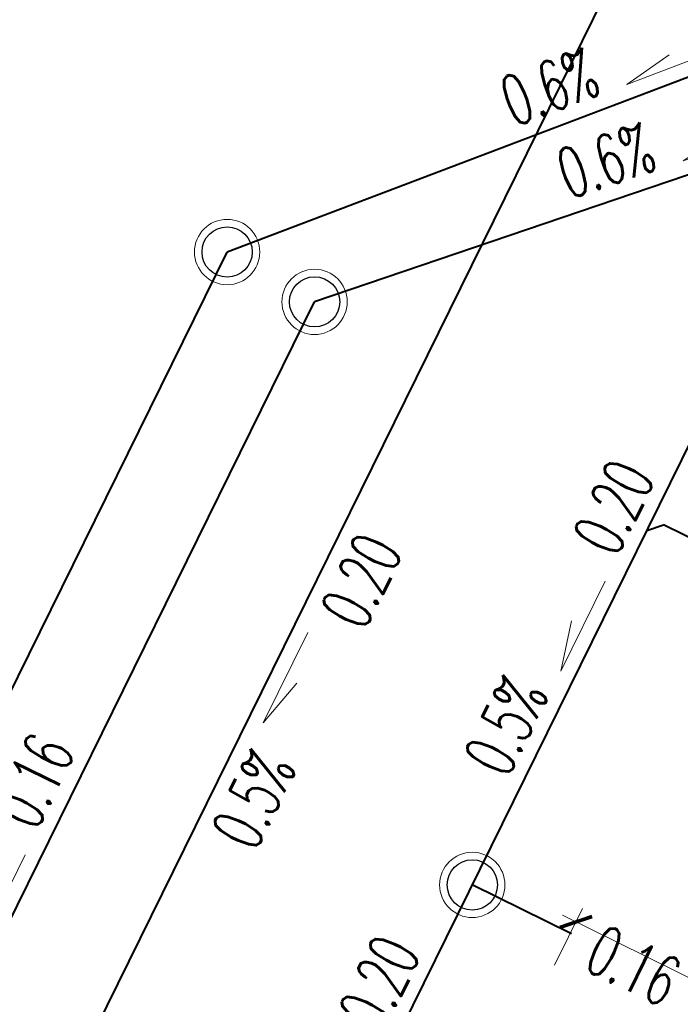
# Model space of a CAD drawing. Header units: metres. Extents: x 7506071 to 7508568, y 5798919 to 5800648.
# Tile 64 of 96: x 7507448 to 7507461, y 5799538 to 5799558. Entities that reach past the tile are written whole.
import ezdxf
from ezdxf.enums import TextEntityAlignment as Align

# ---------------------------------------------------------------- set-up
doc = ezdxf.new("R2010")
doc.units = ezdxf.units.M
doc.layers.get('0').update_dxf_attribs({"color": 250, "lineweight": 9})
doc.layers.get('Defpoints').update_dxf_attribs({"color": 254, "lineweight": 0})
for name, color, linetype, lineweight in [('IS-KD-brudna', 94, 'Continuous', 40), ('IS-KD-czysta', 92, 'Continuous', 40), ('IS-KD-czysta-studnie', 92, 'Continuous', 30), ('IS-KD-opis', 98, 'Continuous', 20), ('IS-KS', 34, 'Continuous', 40), ('IS-KS-opis', 38, 'Continuous', 20), ('IS-KS-studnie', 34, 'Continuous', 30), ('IS-KT', 212, 'Continuous', 40), ('IS-KT-opis', 218, 'Continuous', 20), ('IS-KT-studnie', 212, 'Continuous', 30), ('IS-xref', 250, 'Continuous', 9), ('x_Marki_$0$1135_siatka_kwadratow_znak_wewn', 7, 'Continuous', 13), ('x_Marki_$0$krawężnik zew', 250, 'Continuous', 30)]:
    doc.layers.add(name, color=color, linetype=linetype, lineweight=lineweight)
doc.layers.add('IS-viewport', color=254, linetype='Continuous', lineweight=0, plot=False)
doc.layers.add('x_Marki_$0$xref', color=7, linetype='Continuous')
doc.styles.add('IS-0.6', font='simplex.shx', dxfattribs={"width": 0.6})
doc.styles.add('x_Marki_$0$ARIAL_CE', font='arial.ttf', dxfattribs={"width": 0.8})
doc.styles.add('x_Marki_$0$styl1', font='arial.ttf')
doc.dimstyles.new('x_Marki_$0$AGP-1 PZT', dxfattribs={"dimscale": 3, "dimtxt": 0.35, "dimasz": 0.16, "dimexe": 0.1, "dimexo": 0.3, "dimgap": 0.02, "dimtad": 1, "dimdec": 1, "dimtxsty": 'x_Marki_$0$ARIAL_CE', "dimblk": 'x_Marki_$0$_ArchTick', "dimcen": 0.5, "dimdle": 0.1, "dimclrd": 256, "dimclre": 256, "dimclrt": 256, "dimadec": 0, "dimazin": 2, "dimtfac": 1, "dimtdec": 0, "dimtofl": 0, "dimtmove": 1, "dimatfit": 3, "dimldrblk": 'x_Marki_$0$_OBLIQUE', "dimfxl": 0.6, "dimtvp": 0.5, "dimtolj": 1, "dimtzin": 0, "dimlwd": 0, "dimlwe": 0, "dimarcsym": 0})

# ---------------------------------------------------------------- blocks, each defined once
blk = doc.blocks.new('x_Marki_$0$_ArchTick')
at = {"color": 0, "linetype": 'ByBlock', "const_width": 0.15}
blk.add_lwpolyline([(-0.5, -0.5), (0.5, 0.5)], dxfattribs=at)
blk = doc.blocks.new('*D384')
at = {"layer": 'Defpoints', "color": 0, "transparency": 16777216}
for p in [(7507458.065497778, 5799537.86916795, -2.971340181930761e-06), (7507476.932287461, 5799530.625641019), (7507476.107288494, 5799528.95574791, -2.971340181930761e-06)]:
    blk.add_point(p, dxfattribs=at)
at = {"layer": 'x_Marki_$0$1135_siatka_kwadratow_znak_wewn', "lineweight": 0, "transparency": 16777216}
for p, q in [((7507458.464140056, 5799538.67606592), (7507459.023377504, 5799539.808027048)), ((7507458.621530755, 5799539.671941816), (7507477.201253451, 5799530.492760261)), ((7507476.505930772, 5799529.762645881), (7507477.065168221, 5799530.89460701))]:
    blk.add_line(p, q, dxfattribs=at)
at = {"layer": 'x_Marki_$0$1135_siatka_kwadratow_znak_wewn', "lineweight": 0, "transparency": 16777216, "xscale": 0.48, "yscale": 0.48, "zscale": 0.48}
for p, rotation in [((7507458.890496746, 5799539.539061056), 153.7086486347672), ((7507476.932287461, 5799530.625641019), 333.7086486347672)]:
    blk.add_blockref('x_Marki_$0$_ArchTick', p, dxfattribs=dict(at, rotation=rotation))
at = {"layer": 'x_Marki_$0$1135_siatka_kwadratow_znak_wewn', "transparency": 16777216, "insert": (7507467.687629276, 5799535.857780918), "char_height": 1.05, "attachment_point": 5, "rotation": 333.7086486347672, "style": 'x_Marki_$0$ARIAL_CE'}
blk.add_mtext('\\A1;20.12', dxfattribs=at)
blk = doc.blocks.new('x_Marki_$0$_OBLIQUE')
at = {"color": 0, "linetype": 'ByBlock'}
blk.add_line((-0.5, -0.5), (0.5, 0.5), dxfattribs=at)
blk = doc.blocks.new('*U54')
at = {"color": 0, "linetype": 'Continuous', "lineweight": -2}
blk.add_lwpolyline([(0.7109458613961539, 0.7645626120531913), (-0.1726817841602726, -1.029650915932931), (0.4934087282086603, -0.2429976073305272)], dxfattribs=at)
at = {"layer": 'IS-viewport'}
blk.add_line((-0.4418138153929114, -0.8971067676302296), (0.4418138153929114, 0.8971067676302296), dxfattribs=at)
at = {"color": 0, "linetype": 'Continuous', "lineweight": -2, "style": 'IS-0.6', "width": 0.6}
blk.add_attdef('OPIS-P', (1.65808206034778, 0.8554571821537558), '', height=0.9999999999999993, rotation=63.78033233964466, dxfattribs=at)
blk.add_attdef('OPIS-POD', text='', height=0.9999999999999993, rotation=63.78033233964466, dxfattribs=at).set_placement((-1.337116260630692, 0.6585129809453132), align=Align.TOP_CENTER)
blk.add_attdef('OPIS-L', text='', height=0.9999999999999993, rotation=63.78033233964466, dxfattribs=at).set_placement((0.3326405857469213, -1.835863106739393), align=Align.RIGHT)
blk = doc.blocks.new('*U53')
at = {"color": 0, "linetype": 'Continuous', "lineweight": -2}
blk.add_lwpolyline([(0.1726817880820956, 1.029650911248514), (-0.7109458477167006, -0.7645626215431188), (-0.4934087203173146, 0.242997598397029)], dxfattribs=at)
at = {"layer": 'IS-viewport'}
blk.add_line((-0.4418138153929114, -0.8971067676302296), (0.4418138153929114, 0.8971067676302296), dxfattribs=at)
at = {"color": 0, "linetype": 'Continuous', "lineweight": -2, "style": 'IS-0.6', "width": 0.6}
blk.add_attdef('OPIS-P', (0.3935886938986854, 1.478204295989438), '', height=0.9999999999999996, rotation=63.78033287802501, dxfattribs=at)
blk.add_attdef('OPIS-POD', text='', height=0.9999999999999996, rotation=63.78033287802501, dxfattribs=at).set_placement((0.2691320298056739, -0.1325441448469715), align=Align.TOP_CENTER)
blk.add_attdef('OPIS-L', text='', height=0.9999999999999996, rotation=63.78033287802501, dxfattribs=at).set_placement((-0.9318527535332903, -1.213116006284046), align=Align.RIGHT)
blk = doc.blocks.new('*U69')
at = {"color": 0, "linetype": 'Continuous', "lineweight": -2}
blk.add_lwpolyline([(0.828511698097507, 0.6352703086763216), (-1.041383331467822, -0.07430180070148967), (-0.1951323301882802, 0.5142211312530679)], dxfattribs=at)
at = {"layer": 'IS-viewport'}
blk.add_line((-0.9349475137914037, -0.3547860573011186), (0.9349475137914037, 0.3547860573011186), dxfattribs=at)
at = {"color": 0, "linetype": 'Continuous', "lineweight": -2, "style": 'IS-0.6', "width": 0.6}
blk.add_attdef('OPIS-P', (1.295985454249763, 0.8126633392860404), '', height=0.9999999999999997, rotation=20.78033285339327, dxfattribs=at)
blk.add_attdef('OPIS-L', text='', height=0.9999999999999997, rotation=20.78033285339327, dxfattribs=at).set_placement((-1.508857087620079, -0.2516948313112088), align=Align.RIGHT)
blk.add_attdef('OPIS-POD', text='', height=0.9999999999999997, rotation=20.78033285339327, dxfattribs=at).set_placement((0.1064358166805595, -0.2804842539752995), align=Align.TOP_CENTER)
blk = doc.blocks.new('*U70')
at = {"color": 0, "linetype": 'Continuous', "lineweight": -2}
blk.add_lwpolyline([(0.850177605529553, 0.6059686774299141), (-1.043342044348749, -0.0379127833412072), (-0.1770674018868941, 0.5207179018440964)], dxfattribs=at)
at = {"layer": 'IS-viewport'}
blk.add_line((-0.9467598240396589, -0.3219407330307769), (0.9467598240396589, 0.3219407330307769), dxfattribs=at)
at = {"color": 0, "linetype": 'Continuous', "lineweight": -2, "style": 'IS-0.6', "width": 0.6}
blk.add_attdef('OPIS-P', (1.323557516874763, 0.7669390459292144), '', height=0.9999999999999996, rotation=18.78033282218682, dxfattribs=at)
blk.add_attdef('OPIS-L', text='', height=0.9999999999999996, rotation=18.78033282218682, dxfattribs=at).set_placement((-1.51672195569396, -0.1988831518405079), align=Align.RIGHT)
blk.add_attdef('OPIS-POD', text='', height=0.9999999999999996, rotation=18.78033282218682, dxfattribs=at).set_placement((0.09658221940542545, -0.2840279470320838), align=Align.TOP_CENTER)
blk = doc.blocks.new('*U71')
at = {"color": 0, "linetype": 'Continuous', "lineweight": -2}
blk.add_lwpolyline([(0.1726817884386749, 1.029650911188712), (-0.710945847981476, -0.7645626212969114), (-0.4934087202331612, 0.2429975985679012)], dxfattribs=at)
at = {"layer": 'IS-viewport'}
blk.add_line((-0.4418138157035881, -0.8971067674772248), (0.4418138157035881, 0.8971067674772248), dxfattribs=at)
at = {"color": 0, "linetype": 'Continuous', "lineweight": -2, "style": 'IS-0.6', "width": 0.6}
blk.add_attdef('OPIS-P', (0.3935886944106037, 1.478204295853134), '', height=0.9999999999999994, rotation=63.78033285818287, dxfattribs=at)
blk.add_attdef('OPIS-POD', text='', height=0.9999999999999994, rotation=63.78033285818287, dxfattribs=at).set_placement((0.2691320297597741, -0.1325441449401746), align=Align.TOP_CENTER)
blk.add_attdef('OPIS-L', text='', height=0.9999999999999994, rotation=63.78033285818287, dxfattribs=at).set_placement((-0.9318527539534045, -1.213116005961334), align=Align.RIGHT)
blk = doc.blocks.new('x_Marki_')
at = {"style": 'x_Marki_$0$styl1'}
for height, rotation, p in [(1.0125, 61.53322234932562, (7507450.830208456, 5799547.076313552, -0.004355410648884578)), (1.0125, 61.53322234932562, (7507449.723674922, 5799544.83453222, -0.004355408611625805)), (1.0125, 61.53322234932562, (7507448.617141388, 5799542.592750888, -0.004355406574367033)), (1.0125, 61.53322234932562, (7507447.510607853, 5799540.350969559, -0.004355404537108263)), (1.0125, 61.53322234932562, (7507446.471848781, 5799538.241590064, -0.004355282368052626)), (1.0125, 61.53322234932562, (7507445.302164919, 5799535.870382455, -0.004355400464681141)), (1.0125, 61.53322234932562, (7507444.194103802, 5799533.624097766, -0.004355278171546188)), (1.0125, 61.53322234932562, (7507462.180078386, 5799529.34400257, -0.004355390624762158)), (1.0125, 61.53322234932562, (7507436.799240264, 5799518.646120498, -0.004355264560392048)), (1.0125, 61.53322234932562, (7507435.6910573, 5799516.405154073, -0.004355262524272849)), (1.012939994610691, 90, (7506079.935672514, 5799481.967823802, -7.02745037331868e-05)), (1.0125, 87.82457368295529, (7506078.009077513, 5799478.198186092, -6.072090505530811e-05))]:
    blk.add_attdef('P', text='', height=height, rotation=rotation, dxfattribs=at).set_placement(p, align=Align.CENTER)
at = {"color": 7, "style": 'x_Marki_$0$styl1'}
for p in [(7507471.7228108, 5799543.48169142, -0.009705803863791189), (7506079.346841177, 5799529.27373492, -0.009704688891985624), (7506079.346841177, 5799525.867556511, -0.009704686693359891)]:
    blk.add_attdef('I', text='', height=1.0125, rotation=359.6814222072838, dxfattribs=at).set_placement(p, align=Align.CENTER)
at = {"layer": 'x_Marki_$0$1135_siatka_kwadratow_znak_wewn', "color": 33, "true_color": 0xd4a371}
dim = blk.add_linear_dim(base=(7507476.932287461, 5799530.625641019), p1=(7507458.065497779, 5799537.869167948, -2.971340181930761e-06), p2=(7507476.107288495, 5799528.955747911, -2.971340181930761e-06), angle=333.70864863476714, text='20.12', dimstyle='x_Marki_$0$AGP-1 PZT', override={"dimblk": 'x_Marki_$0$_ArchTick'}, dxfattribs=at)
dim.commit()
dim.dimension.update_dxf_attribs({"geometry": '*D384', "text_midpoint": (7507467.423594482, 5799535.323344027), "dimtype": 161})

msp = doc.modelspace()

# ---------------------------------------------------------------- block references
at = {"layer": 'IS-xref'}
msp.add_blockref('x_Marki_', (0, 0), dxfattribs=at)

# ---------------------------------------------------------------- next in the draw order: linework, layer by layer
at = {"layer": 'IS-KD-brudna'}
msp.add_line((7507434.518210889, 5799507.334628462), (7507461.492263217, 5799562.105674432), dxfattribs=at)
at = {"layer": 'IS-KD-czysta', "ltscale": 2}
for p, q in [((7507452.283050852, 5799531.051896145), (7507463.208288, 5799553.235684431)), ((7507460.301153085, 5799547.332721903), (7507460.63588323, 5799547.446545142)), ((7507462.385241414, 5799546.585008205), (7507460.63588323, 5799547.446545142)), ((7507458.799922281, 5799539.304986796), (7507456.826287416, 5799540.276977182))]:
    msp.add_line(p, q, dxfattribs=at)
at = {"layer": 'IS-KD-czysta-studnie', "lineweight": 9}
msp.add_circle((7507456.826287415, 5799540.276977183), 0.6499999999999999, dxfattribs=at)
at = {"layer": 'IS-KD-czysta-studnie'}
msp.add_circle((7507456.826287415, 5799540.276977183), 0.4999999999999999, dxfattribs=at)
at = {"layer": 'IS-KS'}
for p in [(7507468.949561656, 5799557.078239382), (7507443.108668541, 5799530.408565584)]:
    msp.add_line(p, (7507453.687192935, 5799551.88835063), dxfattribs=at)
at = {"layer": 'IS-KS-studnie', "lineweight": 9}
msp.add_circle((7507453.687192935, 5799551.88835063), 0.6499999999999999, dxfattribs=at)
at = {"layer": 'IS-KS-studnie'}
msp.add_circle((7507453.687192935, 5799551.88835063), 0.4999999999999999, dxfattribs=at)
at = {"layer": 'IS-KT'}
for p in [(7507468.281315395, 5799559.07938406), (7507438.928660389, 5799526.447816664)]:
    msp.add_line(p, (7507451.946580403, 5799552.880815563), dxfattribs=at)
at = {"layer": 'IS-KT-studnie', "lineweight": 9}
msp.add_circle((7507451.946580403, 5799552.880815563), 0.6499999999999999, dxfattribs=at)
at = {"layer": 'IS-KT-studnie'}
msp.add_circle((7507451.946580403, 5799552.880815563), 0.4999999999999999, dxfattribs=at)

# ---------------------------------------------------------------- next in the draw order: block references
at = {"layer": 'IS-KD-opis'}
ref = msp.add_blockref('*U53', (7507459.297861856, 5799545.29553041), dxfattribs=at)
ref.add_attrib('OPIS-P', '0.20', (7507459.691450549, 5799546.773734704), dxfattribs={"layer": '0', "color": 0, "linetype": 'Continuous', "lineweight": -2, "height": 0.9999999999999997, "rotation": 63.78033292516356, "style": 'IS-0.6', "width": 0.5999999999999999})
ref.add_attrib('OPIS-L', '0.5%', dxfattribs={"layer": '0', "color": 0, "linetype": 'Continuous', "lineweight": -2, "height": 0.9999999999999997, "rotation": 63.78033292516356, "style": 'IS-0.6', "width": 0.5999999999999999}).set_placement((7507458.366009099, 5799544.082414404), align=Align.RIGHT)
ref = msp.add_blockref('*U54', (7507452.839399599, 5799544.535960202), dxfattribs=at)
ref.add_attrib('OPIS-P', '0.20', (7507454.668359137, 5799545.307262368), dxfattribs={"layer": '0', "color": 0, "linetype": 'Continuous', "lineweight": -2, "height": 0.9999999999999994, "rotation": 63.78033228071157, "style": 'IS-0.6', "width": 0.5999999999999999})
ref.add_attrib('OPIS-L', '0.5%', dxfattribs={"layer": '0', "color": 0, "linetype": 'Continuous', "lineweight": -2, "height": 0.9999999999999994, "rotation": 63.78033228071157, "style": 'IS-0.6', "width": 0.5999999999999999}).set_placement((7507453.342917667, 5799542.61594208), align=Align.RIGHT)
ref = msp.add_blockref('*U53', (7507454.632842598, 5799535.823168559), dxfattribs=at)
ref.add_attrib('OPIS-P', '0.20', (7507455.026431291, 5799537.301372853), dxfattribs={"layer": '0', "color": 0, "linetype": 'Continuous', "lineweight": -2, "height": 0.9999999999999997, "rotation": 63.78033292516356, "style": 'IS-0.6', "width": 0.5999999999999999})
ref.add_attrib('OPIS-L', '0.5%', dxfattribs={"layer": '0', "color": 0, "linetype": 'Continuous', "lineweight": -2, "height": 0.9999999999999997, "rotation": 63.78033292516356, "style": 'IS-0.6', "width": 0.5999999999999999}).set_placement((7507453.700989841, 5799534.610052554), align=Align.RIGHT)
at = {"layer": 'IS-KS-opis'}
ref = msp.add_blockref('*U70', (7507462.067098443, 5799554.737893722), dxfattribs=at)
ref.add_attrib('OPIS-P', '0.16', (7507463.390655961, 5799555.504832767), dxfattribs={"layer": '0', "color": 0, "linetype": 'Continuous', "lineweight": -2, "height": 0.9999999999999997, "rotation": 18.78033294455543, "style": 'IS-0.6', "width": 0.5999999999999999})
ref.add_attrib('OPIS-L', '0.6%', dxfattribs={"layer": '0', "color": 0, "linetype": 'Continuous', "lineweight": -2, "height": 0.9999999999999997, "rotation": 18.78033294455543, "style": 'IS-0.6', "width": 0.5999999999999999}).set_placement((7507460.550376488, 5799554.539010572), align=Align.RIGHT)
ref = msp.add_blockref('*U71', (7507447.756090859, 5799539.845196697), dxfattribs=at)
ref.add_attrib('OPIS-P', '0.16', (7507448.149679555, 5799541.323400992), dxfattribs={"layer": '0', "color": 0, "linetype": 'Continuous', "lineweight": -2, "height": 0.9999999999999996, "rotation": 63.78033298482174, "style": 'IS-0.6', "width": 0.5999999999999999})
ref.add_attrib('OPIS-L', '0.6%', dxfattribs={"layer": '0', "color": 0, "linetype": 'Continuous', "lineweight": -2, "height": 0.9999999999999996, "rotation": 63.78033298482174, "style": 'IS-0.6', "width": 0.5999999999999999}).set_placement((7507446.824238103, 5799538.632080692), align=Align.RIGHT)
at = {"layer": 'IS-KT-opis'}
ref = msp.add_blockref('*U69', (7507460.94140537, 5799556.294096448), dxfattribs=at)
ref.add_attrib('OPIS-P', '0.16', (7507462.237390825, 5799557.106759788), dxfattribs={"layer": '0', "color": 0, "linetype": 'Continuous', "lineweight": -2, "height": 0.9999999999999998, "rotation": 20.78033297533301, "style": 'IS-0.6', "width": 0.5999999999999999})
ref.add_attrib('OPIS-L', '0.6%', dxfattribs={"layer": '0', "color": 0, "linetype": 'Continuous', "lineweight": -2, "height": 0.9999999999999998, "rotation": 20.78033297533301, "style": 'IS-0.6', "width": 0.5999999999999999}).set_placement((7507459.432548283, 5799556.04240162), align=Align.RIGHT)

# ---------------------------------------------------------------- next in the draw order: texts
at = {"layer": 'IS-KD-opis', "style": 'IS-0.6', "width": 0.6}
msp.add_text('0.16', height=0.9999999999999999, rotation=333.7803330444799, dxfattribs=at).set_placement((7507459.007498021, 5799538.617023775))

doc.saveas('drawing.dxf')
